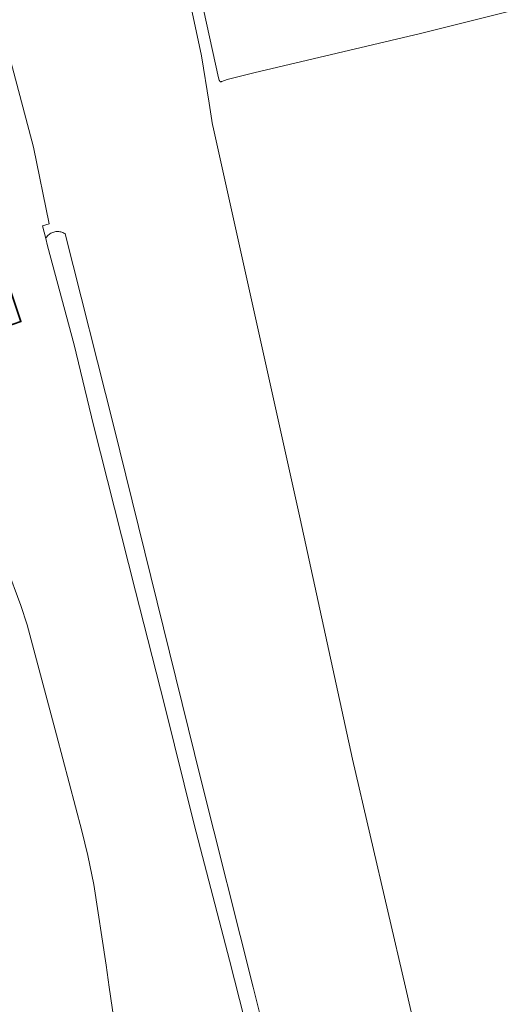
# Model space of a CAD drawing. Header units: metres. Extents: x 125158 to 132124, y 450612 to 454469.
# Tile 22 of 173: x 125566 to 125661, y 450997 to 451189. Entities that reach past the tile are written whole.
import ezdxf

# ---------------------------------------------------------------- set-up
doc = ezdxf.new("R2010")
doc.units = ezdxf.units.M
doc.layers.add('B-XX-OG-BEBOUWING-GV', color=8, linetype='Continuous', lineweight=35)
doc.layers.add('B-XX-OG-TERREIN_CULTUURSCHEIDING-GV', color=8, linetype='Continuous', lineweight=18)

msp = doc.modelspace()

# ---------------------------------------------------------------- linework, layer by layer
at = {"layer": 'B-XX-OG-BEBOUWING-GV'}
msp.add_lwpolyline([(125559.09, 451129.35), (125559.13, 451129.36), (125559.25, 451129.41), (125559.64, 451128.27), (125565.75, 451130.31), (125562, 451141.59), (125556.64, 451139.81), (125557.42, 451137.46), (125552.66, 451135.88), (125551.08, 451140.61), (125544.94, 451138.57), (125547.43, 451131.09), (125551.08, 451132.31), (125551.56, 451130.83), (125552.61, 451131.18), (125553.27, 451129.17), (125557.29, 451130.51), (125557.45, 451130.02)], dxfattribs=at)
at = {"layer": 'B-XX-OG-TERREIN_CULTUURSCHEIDING-GV'}
for points in [[(125590.82, 451240.21), (125604.46, 451178.02), (125604.57, 451177.58), (125604.64, 451177.49), (125604.68, 451177.4), (125604.73, 451177.34), (125604.78, 451177.3), (125604.84, 451177.28), (125604.9, 451177.26), (125604.97, 451177.27), (125605.04, 451177.29), (125605.08, 451177.31), (125606.17, 451177.7), (125611.39, 451179.03), (125643.98, 451186.72), (125660.99, 451190.94)], [(125646.56, 450976.14), (125641.03, 451000), (125630.69, 451044.63), (125620.44, 451091.7), (125603.33, 451168.65), (125603.28, 451168.81), (125602.64, 451173.07), (125601.08, 451182.35), (125589.91, 451234.86), (125574.7, 451232.45), (125575.25, 451228.45), (125571.31, 451227.7), (125570.62, 451232.84), (125552.27, 451231.3)], [(125562.05, 451187.91), (125568.22, 451164.46), (125571.28, 451149.43), (125569.95, 451149.06), (125570.61, 451146.58), (125570.71, 451146.76), (125570.83, 451146.92), (125570.96, 451147.08), (125571.11, 451147.23), (125571.26, 451147.37), (125571.43, 451147.49), (125571.6, 451147.6), (125571.78, 451147.7), (125571.97, 451147.78), (125572.17, 451147.84), (125572.37, 451147.9), (125572.57, 451147.93), (125572.77, 451147.95), (125572.98, 451147.96), (125573.18, 451147.95), (125573.39, 451147.92), (125573.59, 451147.87), (125573.79, 451147.82), (125573.98, 451147.74), (125574.16, 451147.65), (125574.34, 451147.55), (125574.44, 451147.48), (125583.88, 451110.04), (125600.99, 451040.72), (125611.23, 451000), (125617.65, 450974.45)], [(125614.46, 450974.26), (125606.61, 451005.29), (125599.66, 451031.86), (125593.87, 451055.31), (125588.22, 451077.52), (125579.95, 451110.05), (125576.15, 451125.76), (125570.98, 451145.16), (125570.61, 451146.58), (125569.95, 451149.06), (125571.28, 451149.43), (125568.22, 451164.46), (125562.05, 451187.91)], [(125614.46, 450974.26), (125606.61, 451005.29), (125599.66, 451031.86), (125593.87, 451055.31), (125588.22, 451077.52), (125579.95, 451110.05), (125576.15, 451125.76), (125570.98, 451145.16), (125570.61, 451146.58), (125569.95, 451149.06), (125571.28, 451149.43), (125568.22, 451164.46), (125562.05, 451187.91)], [(125547.43, 451131.09), (125544.94, 451138.57), (125551.08, 451140.61), (125552.66, 451135.88), (125557.42, 451137.46), (125556.64, 451139.81), (125562, 451141.59), (125565.75, 451130.31), (125559.64, 451128.27), (125559.25, 451129.41), (125559.13, 451129.36), (125559.09, 451129.35)], [(125549.68, 451117.23), (125552.56, 451116.66), (125551.64, 451112.98), (125555.24, 451103.33), (125562.96, 451082.31), (125565.74, 451074.77), (125566.98, 451070.97), (125572.73, 451049.44), (125577.69, 451030.63), (125578.88, 451025.81), (125580.04, 451020.12), (125582.43, 451004.3), (125583.06, 451000), (125586.57, 450976.05)], [(125549.68, 451117.23), (125552.56, 451116.66), (125551.64, 451112.98), (125555.24, 451103.33), (125562.96, 451082.31), (125565.74, 451074.77), (125566.98, 451070.97), (125572.73, 451049.44), (125577.69, 451030.63), (125578.88, 451025.81), (125580.04, 451020.12), (125582.43, 451004.3), (125583.06, 451000), (125586.57, 450976.05)]]:
    msp.add_lwpolyline(points, dxfattribs=at)

doc.saveas('drawing.dxf')
